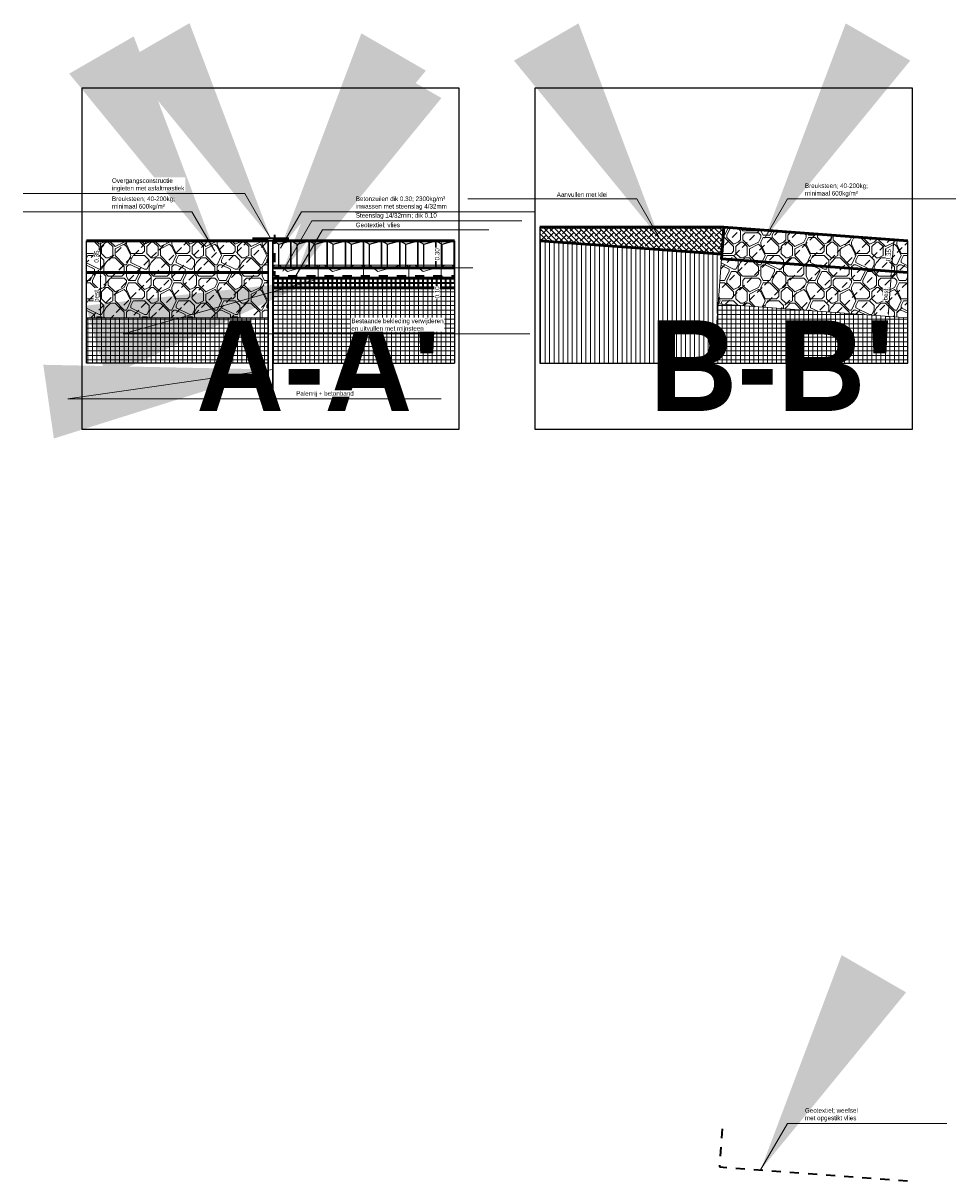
# Model space of a CAD drawing. Header units: metres. Extents: x -256 to 430, y -135 to 172.
# Tile 29 of 29: x 399 to 409, y 78 to 91. Entities that reach past the tile are written whole.
import ezdxf

# ---------------------------------------------------------------- set-up
doc = ezdxf.new("R2010")
doc.units = ezdxf.units.M
doc.header["$LTSCALE"] = 0.1
doc.linetypes.add('geotextiel', pattern=[0.2, -0.1, 0.1])
for name, color, linetype, lineweight in [('DP-BS-arcering_haringmanblokken', 25, 'Continuous', 0), ('DP-BS-arcering_klei', 253, 'Continuous', 0), ('DP-BS-arcering_kreukelberm', 253, 'Continuous', 0), ('DP-BS-arcering_mijnsteen', 253, 'Continuous', 0), ('DP-BS-profiel', 2, 'Continuous', 25), ('DP-NW-arcering_betonzuilen', 6, 'Continuous', 25), ('DP-NW-arcering_klei', 1, 'Continuous', 18), ('DP-NW-arcering_mijnsteen', 7, 'Continuous', 35), ('DP-NW-arcering_overlaging', 1, 'Continuous', 18), ('DP-NW-geotextiel-DETAIL', 150, 'geotextiel', 35), ('DP-NW-Opsluiting', 3, 'Continuous', 30), ('DP-NW-profiel', 4, 'Continuous', 50), ('DP-Uitvullaag', 1, 'Uitvullaag', 18), ('maatvoering-leadr', 7, 'Continuous', 30), ('maatvoering-lin', 7, 'Continuous', 30)]:
    doc.layers.add(name, color=color, linetype=linetype, lineweight=lineweight)
doc.layers.add('DP-NW-arcrand', color=142, linetype='Continuous', plot=False)
doc.layers.add('TO-Viewport', color=152, linetype='Continuous', plot=False)
doc.layers.add('DP-NW-asfaltmastiek', color=3, linetype='Continuous')
doc.styles.add('StagCAD', font='StagCAD.ttf')
doc.styles.add('WZE-vet', font='arialbd.ttf', dxfattribs={"width": 0.96})
doc.linetypes.add('Uitvullaag', pattern='A,0,-0.005,[191,UITVULLAAG.shx,S=0.007,R=0,X=0,Y=0],-0.5', length=0.505)
doc.dimstyles.new('GM-maatvoering', dxfattribs={"dimtxt": 2.5, "dimasz": 2.5, "dimexe": 1, "dimexo": 0, "dimgap": 1, "dimtad": 1, "dimrnd": 0.001, "dimzin": 1, "dimdsep": 46, "dimtxsty": 'StagCAD', "dimcen": 0.09, "dimclrd": 1, "dimclre": 1, "dimclrt": 7, "dimazin": 0, "dimtfac": 1, "dimtix": 1, "dimtmove": 0, "dimatfit": 3, "dimfxl": 1, "dimfxlon": 1, "dimtvp": 0.83, "dimtolj": 1, "dimtzin": 0, "dimlwd": 15, "dimlwe": 15, "dimarcsym": 0})
pattern_1 = [(90, (-200, 3e-14), (-0.05, -3e-17), []), (180, (-200, 3e-14), (4e-17, -0.05), [])]
pattern_2 = [(0, (-199.65, 0.025), (0.5, 0.5), [0.025, -0.025, 0.05, -0.4]), (0, (-199.85, 0.05), (0.5, 0.5), [0.125, -0.375]), (0, (-199.875, 0.075), (0.5, 0.5), [0.125, -0.375]), (0, (-199.65, 0.2), (0.5, 0.5), [0.025, -0.475]), (0, (-199.9, 0.25), (0.5, 0.5), [0.075, -0.425]), (0, (-199.9, 0.275), (0.5, 0.5), [0.075, -0.425]), (0, (-199.6, 0.3), (0.5, 0.5), [0.15, -0.35]), (0, (-199.625, 0.325), (0.5, 0.5), [0.15, -0.35]), (0, (-199.75, 0.375), (0.5, 0.5), [0.05, -0.45]), (0, (-199.725, 0.4), (0.5, 0.5), [0.025, -0.475]), (0, (-199.95, 0.45), (0.5, 0.5), [0.025, -0.025, 0.025, -0.425]), (90, (-199.95, 0.35), (-0.5, 0.5), [0.075, -0.425]), (90, (-199.925, 0.175), (-0.5, 0.5), [0.025, -0.05, 0.025, -0.05, 0.1, -0.25]), (90, (-199.875, 0.475), (-0.5, 0.5), [0.025, -0.475]), (90, (-199.8, 0.25), (-0.5, 0.5), [0.025, -0.475]), (90, (-199.775, 0.375), (-0.5, 0.5), [0.025, -0.475]), (90, (-199.725, 0.1), (-0.5, 0.5), [0.05, -0.45]), (90, (-199.7, 0.075), (-0.5, 0.5), [0.075, -0.425]), (90, (-199.675, 0.375), (-0.5, 0.5), [0.05, -0.025, 0.05, -0.375]), (90, (-199.65, 0.225), (-0.5, 0.5), [0.1, -0.4]), (90, (-199.625, 0.225), (-0.5, 0.5), [0.05, -0.45]), (90, (-199.575, 0.05), (-0.5, 0.5), [0.1, -0.4]), (90, (-199.55, 0.05), (-0.5, 0.5), [0.075, -0.425]), (45, (-199.75, 0.075), (0, 0.5), [0.03535533, -0.67175145]), (45, (-199.675, 0.2), (0, 0.5), [0.03535533, -0.67175145]), (45, (-199.625, 0.275), (0, 0.5), [0.03535533, -0.67175145]), (45, (-199.975, 0.325), (0, 0.5), [0.03535533, -0.67175145]), (45, (-199.925, 0.425), (0, 0.5), [0.03535533, -0.67175145]), (45, (-199.7, 0.15), (0, 0.5), [0.0707105, -0.6363963]), (45, (-199.65, 0.475), (0, 0.5), [0.0707105, -0.6363963]), (135, (-199.675, 3e-14), (-0.5, 0), [0.0707105, -0.6363963]), (135, (-199.65, 0.025), (-0.5, 0), [0.0707105, -0.6363963]), (135, (-199.575, 0.15), (-0.5, 0), [0.0707105, -0.6363963]), (135, (-199.65, 0.325), (-0.5, 0), [0.0707105, -0.6363963]), (135, (-199.625, 0.325), (-0.5, 0), [0.0707105, -0.6363963]), (135, (-199.725, 0.175), (-0.5, 0), [0.106066, -0.6010408]), (135, (-199.55, 0.15), (-0.5, 0), [0.106066, -0.6010408]), (135, (-199.725, 0.15), (-0.5, 0), [0.14142135, -0.56568543]), (135, (-199.95, 0.45), (-0.5, 0), [0.14142135, -0.56568543]), (135, (-199.95, 0.425), (-0.5, 0), [0.14142135, -0.56568543]), (135, (-199.925, 0.15), (-0.5, 0), [0.03535533, -0.67175145]), (135, (-199.925, 0.275), (-0.5, 0), [0.03535533, -0.67175145]), (26.56505, (-199.625, 0.025), (0.5, 2e-10), [0.0559017, -1.0621323]), (26.56505, (-199.725, 0.175), (0.5, 2e-10), [0.0559017, -1.0621323]), (26.56505, (-199.55, 0.125), (0.5, 2e-10), [0.1118034, -1.0062306]), (26.56505, (-199.55, 0.15), (0.5, 2e-10), [0.1118034, -1.0062306]), (63.43495, (-199.7, 0.4), (3e-11, 0.5), [0.0559, -0.559, 0.1118, -0.39133399]), (63.43495, (-199.95, 0.2), (3e-11, 0.5), [0.0559017, -1.0621323]), (63.43495, (-199.875, 3e-14), (3e-11, 0.5), [0.0559017, -1.0621323]), (63.43495, (-199.925, 0.2), (3e-11, 0.5), [0.0559017, -1.0621323]), (63.43495, (-199.675, 0.425), (3e-11, 0.5), [0.0559017, -1.0621323]), (63.43495, (-199.7, 0.4), (3e-11, 0.5), [0.0559017, -1.0621323]), (63.43495, (-199.8, 0.275), (3e-11, 0.5), [0.1118034, -1.0062306]), (63.43495, (-199.825, 0.275), (3e-11, 0.5), [0.1118034, -1.0062306]), (116.56505, (-199.9, 0.275), (-2e-10, 0.5), [0.0559017, -1.0621323]), (116.56505, (-199.875, 0.05), (-2e-10, 0.5), [0.1118034, -1.0062306]), (116.56505, (-199.875, 0.075), (-2e-10, 0.5), [0.1118034, -1.0062306]), (153.43495, (-199.775, 0.4), (-0.5, 3e-11), [0.1118034, -1.0062306]), (153.43495, (-199.725, 0.4), (-0.5, 3e-11), [0.1677051, -0.9503289]), (45, (-199.88951, 3e-14), (-0.110485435, 0.110485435), [0.078125, -0.0390625])]

# ---------------------------------------------------------------- blocks, each defined once
blk = doc.blocks.new('*D35')
at = {"layer": 'Defpoints', "color": 0, "transparency": 16777216}
for p in [(399.636, 87.865), (399.79, 87.865), (399.636, 87.365)]:
    blk.add_point(p, dxfattribs=at)
at = {"layer": 'maatvoering-lin', "color": 1, "lineweight": 15, "transparency": 16777216}
for p, q in [((399.77, 87.865), (399.81, 87.865)), ((399.79, 87.415), (399.79, 87.815)), ((399.77, 87.365), (399.81, 87.365))]:
    blk.add_line(p, q, dxfattribs=at)
at = {"layer": 'maatvoering-lin', "color": 1, "transparency": 16777216}
for points in [[(399.782, 87.815), (399.798, 87.815), (399.79, 87.865)], [(399.782, 87.415), (399.798, 87.415), (399.79, 87.365)]]:
    blk.add_solid(points, dxfattribs=at)
at = {"layer": 'maatvoering-lin', "color": 7, "transparency": 16777216, "insert": (399.745, 87.615), "char_height": 0.05, "attachment_point": 5, "rotation": 90, "style": 'StagCAD', "bg_fill": 3, "box_fill_scale": 1.1, "bg_fill_color": 256, "bg_fill_true_color": 13158600, "bg_fill_transparency": 0}
blk.add_mtext('\\A1;best.', dxfattribs=at)
blk = doc.blocks.new('*D36')
at = {"layer": 'Defpoints', "color": 0, "transparency": 16777216}
for p in [(399.636, 88.215), (399.79, 88.215), (399.636, 87.865)]:
    blk.add_point(p, dxfattribs=at)
at = {"layer": 'maatvoering-lin', "color": 1, "lineweight": 15, "transparency": 16777216}
for p, q in [((399.77, 88.215), (399.81, 88.215)), ((399.79, 87.915), (399.79, 88.165)), ((399.77, 87.865), (399.81, 87.865))]:
    blk.add_line(p, q, dxfattribs=at)
at = {"layer": 'maatvoering-lin', "color": 1, "transparency": 16777216}
for points in [[(399.782, 88.165), (399.798, 88.165), (399.79, 88.215)], [(399.782, 87.915), (399.798, 87.915), (399.79, 87.865)]]:
    blk.add_solid(points, dxfattribs=at)
at = {"layer": 'maatvoering-lin', "color": 7, "transparency": 16777216, "insert": (399.745, 88.04), "char_height": 0.05, "attachment_point": 5, "rotation": 90, "style": 'StagCAD', "bg_fill": 3, "box_fill_scale": 1.1, "bg_fill_color": 256, "bg_fill_true_color": 13158600, "bg_fill_transparency": 0}
blk.add_mtext('\\A1;0.35', dxfattribs=at)
blk = doc.blocks.new('*D37')
at = {"layer": 'Defpoints', "color": 0, "transparency": 16777216}
for p in [(403.55, 88.215), (403.696, 88.215), (403.696, 87.915)]:
    blk.add_point(p, dxfattribs=at)
at = {"layer": 'maatvoering-lin', "color": 1, "lineweight": 15, "transparency": 16777216}
for p, q in [((403.57, 88.215), (403.53, 88.215)), ((403.55, 87.965), (403.55, 88.165)), ((403.57, 87.915), (403.53, 87.915))]:
    blk.add_line(p, q, dxfattribs=at)
at = {"layer": 'maatvoering-lin', "color": 1, "transparency": 16777216}
for points in [[(403.542, 88.165), (403.558, 88.165), (403.55, 88.215)], [(403.542, 87.965), (403.558, 87.965), (403.55, 87.915)]]:
    blk.add_solid(points, dxfattribs=at)
at = {"layer": 'maatvoering-lin', "color": 7, "transparency": 16777216, "insert": (403.505, 88.065), "char_height": 0.05, "attachment_point": 5, "rotation": 90, "style": 'StagCAD', "bg_fill": 3, "box_fill_scale": 1.1, "bg_fill_color": 256, "bg_fill_true_color": 13158600, "bg_fill_transparency": 0}
blk.add_mtext('\\A1;0.30', dxfattribs=at)
blk = doc.blocks.new('*D38')
at = {"layer": 'Defpoints', "color": 0, "transparency": 16777216}
for p in [(403.696, 87.915), (403.55, 87.815), (403.696, 87.815)]:
    blk.add_point(p, dxfattribs=at)
at = {"layer": 'maatvoering-lin', "color": 1, "lineweight": 15, "transparency": 16777216}
for p, q in [((403.55, 87.965), (403.55, 88.015)), ((403.57, 87.915), (403.53, 87.915)), ((403.55, 87.915), (403.55, 87.815)), ((403.57, 87.815), (403.53, 87.815)), ((403.55, 87.765), (403.55, 87.575))]:
    blk.add_line(p, q, dxfattribs=at)
at = {"layer": 'maatvoering-lin', "color": 1, "transparency": 16777216}
for points in [[(403.542, 87.965), (403.558, 87.965), (403.55, 87.915)], [(403.542, 87.765), (403.558, 87.765), (403.55, 87.815)]]:
    blk.add_solid(points, dxfattribs=at)
at = {"layer": 'maatvoering-lin', "color": 7, "transparency": 16777216, "insert": (403.505, 87.645), "char_height": 0.05, "attachment_point": 5, "rotation": 90, "style": 'StagCAD', "bg_fill": 3, "box_fill_scale": 1.1, "bg_fill_color": 256, "bg_fill_true_color": 13158600, "bg_fill_transparency": 0}
blk.add_mtext('\\A1;0.10', dxfattribs=at)
blk = doc.blocks.new('BTZL-30-20')
blk.add_line((0.067, 0), (0.067, 0.262))
blk.add_lwpolyline([(0, 0), (0.2, 0), (0.2, 0.3), (0, 0.3), (0, 0)], close=True)
blk.add_lwpolyline([(0, 0.3), (0.067, 0.262), (0.2, 0.3)])
blk = doc.blocks.new('HB-20-50')
blk.add_lwpolyline([(0, 0), (0.5, 0), (0.5, 0.18), (0.48, 0.2), (0.02, 0.2), (0, 0.18)], close=True)
blk.add_lwpolyline([(0.07, 0.2), (0.16, 0.13), (0.41, 0.2)])
blk = doc.blocks.new('*D99')
at = {"layer": 'Defpoints', "color": 0, "transparency": 16777216}
for p in [(408.543, 88.226), (408.543, 88.226), (408.491, 87.881)]:
    blk.add_point(p, dxfattribs=at)
at = {"layer": 'maatvoering-lin', "color": 1, "lineweight": 15, "transparency": 16777216}
for p, q in [((408.521, 87.929), (408.539, 88.176)), ((408.543, 88.226), (408.523, 88.227)), ((408.497, 87.88), (408.537, 87.877))]:
    blk.add_line(p, q, dxfattribs=at)
at = {"layer": 'maatvoering-lin', "color": 1, "transparency": 16777216}
for points in [[(408.531, 88.177), (408.547, 88.176), (408.543, 88.226)], [(408.512, 87.929), (408.529, 87.928), (408.517, 87.879)]]:
    blk.add_solid(points, dxfattribs=at)
at = {"layer": 'maatvoering-lin', "color": 7, "transparency": 16777216, "insert": (408.485, 88.056), "char_height": 0.05, "attachment_point": 5, "rotation": 85.774, "style": 'StagCAD', "bg_fill": 3, "box_fill_scale": 1.1, "bg_fill_color": 256, "bg_fill_true_color": 13158600, "bg_fill_transparency": 0}
blk.add_mtext('\\A1;0.35', dxfattribs=at)
blk = doc.blocks.new('*D100')
at = {"layer": 'Defpoints', "color": 0, "transparency": 16777216}
for p in [(408.517, 87.878), (408.517, 87.878), (408.454, 87.381)]:
    blk.add_point(p, dxfattribs=at)
at = {"layer": 'maatvoering-lin', "color": 1, "lineweight": 15, "transparency": 16777216}
for p, q in [((408.517, 87.878), (408.497, 87.879)), ((408.484, 87.429), (408.513, 87.828)), ((408.46, 87.381), (408.5, 87.378))]:
    blk.add_line(p, q, dxfattribs=at)
at = {"layer": 'maatvoering-lin', "color": 1, "transparency": 16777216}
for points in [[(408.505, 87.829), (408.522, 87.827), (408.517, 87.878)], [(408.475, 87.43), (408.492, 87.428), (408.48, 87.379)]]:
    blk.add_solid(points, dxfattribs=at)
at = {"layer": 'maatvoering-lin', "color": 7, "transparency": 16777216, "insert": (408.454, 87.632), "char_height": 0.05, "attachment_point": 5, "rotation": 85.774, "style": 'StagCAD', "bg_fill": 3, "box_fill_scale": 1.1, "bg_fill_color": 256, "bg_fill_true_color": 13158600, "bg_fill_transparency": 0}
blk.add_mtext('\\A1;best.', dxfattribs=at)

msp = doc.modelspace()

# ---------------------------------------------------------------- hatches: boundary and pattern name
at = {"layer": 'DP-BS-arcering_klei', "lineweight": 0}
h = msp.add_hatch(dxfattribs=at)
h.set_pattern_fill('_U', color=251, scale=0.05, angle=90, pattern_type=0)
h.set_pattern_definition([(90, (-636.154296, 15.470054), (-0.05, 0), [])])
h.paths.add_polyline_path([(406.6441, 88.0662), (404.6363, 88.2154), (404.6363, 86.8646), (406.5554, 86.8646)])
at = {"layer": 'DP-BS-arcering_kreukelberm'}
h = msp.add_hatch(dxfattribs=at)
h.set_pattern_fill('NATUURST', color=256, scale=0.05, pattern_type=2)
h.set_pattern_definition(pattern_2)
h.paths.add_polyline_path([(406.6405, 88.0164), (408.6963, 87.8646), (408.6963, 87.3631), (406.6036, 87.5177)])
h = msp.add_hatch(dxfattribs=at)
h.set_pattern_fill('NATUURST', color=256, scale=0.05, pattern_type=2)
h.set_pattern_definition(pattern_2)
h.paths.add_polyline_path([(401.6413, 87.9146), (399.6363, 87.9146), (399.6363, 87.3646), (401.6413, 87.3646)])
at = {"layer": 'DP-BS-arcering_mijnsteen', "lineweight": 0}
h = msp.add_hatch(dxfattribs=at)
h.set_pattern_fill('_U', color=251, scale=0.05, angle=90, double=1, pattern_type=0)
h.set_pattern_definition(pattern_1)
h.paths.add_polyline_path([(403.6963, 87.6946), (401.6913, 87.6946), (401.6913, 86.8646), (403.6963, 86.8646)])
h = msp.add_hatch(dxfattribs=at)
h.set_pattern_fill('_U', color=251, scale=0.05, angle=90, double=1, pattern_type=0)
h.set_pattern_definition(pattern_1)
h.paths.add_polyline_path([(408.6963, 86.8646), (406.5554, 86.8646), (406.6036, 87.5177), (408.6963, 87.3631)])
h = msp.add_hatch(dxfattribs=at)
h.set_pattern_fill('_U', color=251, scale=0.05, angle=90, double=1, pattern_type=0)
h.set_pattern_definition(pattern_1)
h.paths.add_polyline_path([(399.6363, 86.8646), (401.6413, 86.8646), (401.6413, 87.3646), (399.6363, 87.3646)])
at = {"layer": 'DP-NW-arcering_klei', "linetype": 'Continuous'}
h = msp.add_hatch(dxfattribs=at)
h.set_pattern_fill('KLEI_AANVULLEN', color=256, scale=0.0125, angle=90, pattern_type=2)
h.set_pattern_definition([(135, (0, 0), (-0.0276213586, -0.0276213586), []), (225, (0, 0), (-0.0276213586, -0.082864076), [0.09765625, -0.05859375])])
h.paths.add_polyline_path([(406.6663, 88.3654), (404.6363, 88.3654), (404.6363, 88.2154), (406.6441, 88.0662)])
at = {"layer": 'DP-NW-arcering_mijnsteen'}
h = msp.add_hatch(dxfattribs=at)
h.set_pattern_fill('_U', color=256, scale=0.05, angle=90, double=1, pattern_type=0)
h.set_pattern_definition([(90, (0, 0), (-0.05, -3e-17), []), (180, (0, 0), (4e-17, -0.05), [])])
h.paths.add_polyline_path([(403.6963, 87.8146), (401.6913, 87.8146), (401.6913, 87.6946), (403.6963, 87.6946)])
at = {"layer": 'DP-NW-arcering_overlaging'}
h = msp.add_hatch(dxfattribs=at)
h.set_pattern_fill('NATUURST', color=256, scale=0.05, pattern_type=2)
h.set_pattern_definition(pattern_2)
h.paths.add_polyline_path([(406.6663, 88.3654), (408.6963, 88.2146), (408.6963, 87.8646), (406.6405, 88.0164)])
h = msp.add_hatch(dxfattribs=at)
h.set_pattern_fill('NATUURST', color=256, scale=0.05, pattern_type=2)
h.set_pattern_definition(pattern_2)
h.paths.add_polyline_path([(401.6413, 88.2146), (399.6363, 88.2146), (399.6363, 87.8646), (401.6413, 87.8646)])

# ---------------------------------------------------------------- linework, layer by layer
at = {"layer": 'DP-BS-arcering_klei', "color": 251, "lineweight": 0}
msp.add_line((406.6405, 88.0164), (406.5554, 86.8646), dxfattribs=at)
for points in [[(406.6036, 87.5177), (408.6963, 87.3631)], [(401.6413, 87.3646), (399.6363, 87.3646)]]:
    msp.add_lwpolyline(points, dxfattribs=at)
at = {"layer": 'DP-BS-profiel', "color": 1, "lineweight": 0}
for points in [[(401.6913, 87.9446), (403.6963, 87.9446)], [(401.6913, 87.7446), (403.6963, 87.7446)]]:
    msp.add_lwpolyline(points, dxfattribs=at)
at = {"layer": 'DP-NW-arcrand'}
msp.add_line((401.6913, 86.8646), (403.6963, 86.8646), dxfattribs=at)
for points in [[(404.6363, 88.3654), (404.6363, 86.8646), (408.6963, 86.8646), (408.6963, 88.2146)], [(401.6413, 86.8646), (399.6363, 86.8646), (399.6363, 88.2146)], [(403.6963, 88.2146), (403.6963, 86.8646)], [(401.6913, 87.8146), (403.6963, 87.8146)]]:
    msp.add_lwpolyline(points, dxfattribs=at)
at = {"layer": 'DP-NW-asfaltmastiek', "color": 3, "lineweight": 35}
msp.add_lwpolyline([(401.4663, 88.2446), (401.8663, 88.2446)], dxfattribs=at)
at = {"layer": 'DP-NW-geotextiel-DETAIL', "ltscale": 2, "flags": 128}
for points in [[(401.7113, 88.2796), (401.7113, 87.8296), (403.6963, 87.8296)], [(406.65, 78.4167), (406.619, 77.9979), (408.6948, 77.8446)]]:
    msp.add_lwpolyline(points, dxfattribs=at)
at = {"layer": 'DP-NW-Opsluiting'}
msp.add_lwpolyline([(401.6913, 86.5686), (401.6413, 86.5686), (401.6413, 88.2146), (401.6913, 88.2146), (401.6913, 86.5686)], dxfattribs=at)
msp.add_lwpolyline([(401.6413, 86.5686), (401.6913, 86.5686), (401.6713, 86.4146), (401.6613, 86.4146)], close=True, dxfattribs=at)
at = {"layer": 'DP-NW-profiel'}
for points in [[(406.6663, 88.3654), (404.6363, 88.3654)], [(406.6663, 88.3654), (406.6405, 88.0164), (408.6963, 87.8646)], [(406.6663, 88.3654), (408.6963, 88.2146)], [(401.6413, 88.2146), (399.6363, 88.2146)], [(401.6913, 88.2146), (403.6963, 88.2146)], [(404.6363, 88.2154), (406.6441, 88.0662)], [(401.6413, 87.8646), (399.6363, 87.8646)], [(401.6913, 87.9146), (403.6963, 87.9146)], [(401.6913, 87.6946), (403.6963, 87.6946)]]:
    msp.add_lwpolyline(points, dxfattribs=at)
at = {"layer": 'DP-Uitvullaag', "ltscale": 4, "flags": 128}
msp.add_lwpolyline([(401.6913, 87.9146), (403.8963, 87.9146)], dxfattribs=at)
at = {"layer": 'TO-Viewport'}
for points in [[(399.5838, 86.1368), (403.7487, 86.1368), (403.7487, 89.899), (399.5838, 89.899), (399.5838, 86.1368)], [(404.5838, 86.1368), (408.7487, 86.1368), (408.7487, 89.899), (404.5838, 89.899), (404.5838, 86.1368)]]:
    msp.add_lwpolyline(points, dxfattribs=at)

# ---------------------------------------------------------------- block references
at = {"layer": 'DP-BS-arcering_haringmanblokken', "color": 251, "lineweight": 0}
for p in [(401.6913, 87.7446), (402.1913, 87.7446), (402.6913, 87.7446), (403.1913, 87.7446)]:
    msp.add_blockref('HB-20-50', p, dxfattribs=at)
at = {"layer": 'DP-NW-arcering_betonzuilen'}
for p in [(401.6913, 87.9146), (401.8913, 87.9146), (402.0913, 87.9146), (402.2913, 87.9146), (402.4913, 87.9146), (402.6913, 87.9146), (402.8913, 87.9146), (403.0913, 87.9146), (403.2913, 87.9146), (403.4913, 87.9146)]:
    msp.add_blockref('BTZL-30-20', p, dxfattribs=at)

# ---------------------------------------------------------------- texts
at = {"layer": 'maatvoering-leadr', "color": 7, "insert": (407.5626, 78.4984), "char_height": 0.05, "attachment_point": 7, "style": 'StagCAD', "bg_fill": 3, "box_fill_scale": 1.2, "bg_fill_color": 256, "bg_fill_transparency": 0}
msp.add_mtext('\\A1;Geotextiel; weefsel\\Pmet opgestikt vlies', dxfattribs=at)
at = {"layer": 'TO-Viewport', "char_height": 1, "attachment_point": 9, "style": 'WZE-vet'}
for s, insert in [("\\A1;A-A'", (403.5487, 86.3368)), ("\\A1;B-B'", (408.5487, 86.3368))]:
    msp.add_mtext(s, dxfattribs=dict(at, insert=insert))

# ---------------------------------------------------------------- leaders
at = {"layer": 'maatvoering-leadr', "annotation_type": 0, "has_hookline": 1, "hookline_direction": 0, "text_width": 0.62}
msp.add_leader([(401.6913, 86.7949), (399.4286, 86.4703), (401.9286, 86.4703)], dimstyle='GM-maatvoering', override={"dimscale": 0, "dimgap": 1, "dimtad": 1}, dxfattribs=at)

# ---------------------------------------------------------------- next in the draw order: texts
at = {"layer": 'maatvoering-leadr', "color": 7, "char_height": 0.05, "attachment_point": 7, "style": 'StagCAD', "bg_fill": 3, "box_fill_scale": 1.2, "bg_fill_color": 256, "bg_fill_transparency": 0}
for s, insert in [('\\A1;Aanvullen met klei', (404.8239, 88.6984)), ('\\A1;Breuksteen; 40-200kg;\\Pminimaal 600kg/m²', (407.5626, 88.6984)), ('\\A1;Breuksteen; 40-200kg;\\Pminimaal 600kg/m²', (399.9163, 88.5548)), ('Geotextiel; vlies', (402.6063, 88.3548)), ('\\A1;Palenrij + betonband', (401.9486, 86.4903))]:
    msp.add_mtext(s, dxfattribs=dict(at, insert=insert))

# ---------------------------------------------------------------- next in the draw order: dimensions: what is measured, and where the dimension line sits
at = {"layer": 'maatvoering-lin'}
dim = msp.add_linear_dim(base=(408.5427, 88.226), p1=(408.4914, 87.8807), p2=(408.5427, 88.226), angle=85.774, dimstyle='GM-maatvoering', override={"dimtfill": 1, "dimtfillclr": 256}, dxfattribs=at)
dim.commit()
dim.dimension.update_dxf_attribs({"geometry": '*D99', "text_midpoint": (408.485, 88.0557)})
dim = msp.add_linear_dim(base=(399.7898, 87.8646), p1=(399.6363, 87.3646), p2=(399.6363, 87.8646), angle=90, text='best.', dimstyle='GM-maatvoering', override={"dimtfill": 1}, dxfattribs=at)
dim.commit()
dim.dimension.update_dxf_attribs({"geometry": '*D35', "text_midpoint": (399.7448, 87.6146)})

# ---------------------------------------------------------------- next in the draw order: leaders
at = {"layer": 'maatvoering-leadr', "annotation_type": 0, "has_hookline": 1, "hookline_direction": 0, "text_width": 0.585}
msp.add_leader([(407.0734, 77.9643), (407.3702, 78.4784), (407.5426, 78.4784)], dimstyle='GM-maatvoering', override={"dimscale": 0, "dimgap": 1, "dimtad": 1}, dxfattribs=at)

# ---------------------------------------------------------------- next in the draw order: texts
at = {"layer": 'maatvoering-leadr', "color": 7, "insert": (402.6063, 88.4548), "char_height": 0.05, "attachment_point": 7, "style": 'StagCAD', "bg_fill": 3, "box_fill_scale": 1.2, "bg_fill_color": 256, "bg_fill_transparency": 0}
msp.add_mtext('Steenslag 14/32mm; dik 0.10', dxfattribs=at)

# ---------------------------------------------------------------- next in the draw order: dimensions: what is measured, and where the dimension line sits
at = {"layer": 'maatvoering-lin'}
dim = msp.add_linear_dim(base=(399.7898, 88.2146), p1=(399.6363, 87.8646), p2=(399.6363, 88.2146), angle=90, dimstyle='GM-maatvoering', override={"dimtfill": 1, "dimtfillclr": 256}, dxfattribs=at)
dim.commit()
dim.dimension.update_dxf_attribs({"geometry": '*D36', "text_midpoint": (399.7448, 88.0396)})
dim = msp.add_linear_dim(base=(408.517, 87.8778), p1=(408.4545, 87.381), p2=(408.517, 87.8778), angle=85.774, text='best.', dimstyle='GM-maatvoering', override={"dimtfill": 1, "dimtfillclr": 256}, dxfattribs=at)
dim.commit()
dim.dimension.update_dxf_attribs({"geometry": '*D100', "text_midpoint": (408.4537, 87.6318)})

# ---------------------------------------------------------------- next in the draw order: leaders
at = {"layer": 'maatvoering-leadr', "annotation_type": 0, "has_hookline": 1}
for points, hookline_direction, text_width in [([(405.9582, 88.2421), (405.7063, 88.6784), (405.4039, 88.6784)], 1, 0.56), ([(407.1183, 88.2421), (407.3702, 88.6784), (407.5426, 88.6784)], 0, 0.685)]:
    msp.add_leader(points, dimstyle='GM-maatvoering', override={"dimscale": 0, "dimgap": 1, "dimtad": 1}, dxfattribs=dict(at, hookline_direction=hookline_direction, text_width=text_width))

# ---------------------------------------------------------------- next in the draw order: texts
at = {"layer": 'maatvoering-leadr', "color": 7, "insert": (402.6063, 88.5548), "char_height": 0.05, "attachment_point": 7, "style": 'StagCAD', "bg_fill": 3, "box_fill_scale": 1.2, "bg_fill_color": 256, "bg_fill_transparency": 0}
msp.add_mtext('\\A1;Betonzuilen dik 0.30; 2300kg/m³\\Pinwassen met steenslag 4/32mm', dxfattribs=at)

# ---------------------------------------------------------------- next in the draw order: leaders
at = {"layer": 'maatvoering-leadr', "annotation_type": 0, "has_hookline": 1, "hookline_direction": 1, "text_width": 0.685}
msp.add_leader([(401.0506, 88.0985), (400.7987, 88.5348), (400.6213, 88.5348)], dimstyle='GM-maatvoering', override={"dimscale": 0, "dimgap": 1, "dimtad": 1}, dxfattribs=at)

# ---------------------------------------------------------------- next in the draw order: texts
at = {"layer": 'maatvoering-leadr', "color": 7, "insert": (399.9163, 88.7548), "char_height": 0.05, "attachment_point": 7, "style": 'StagCAD', "bg_fill": 3, "box_fill_scale": 1.2, "bg_fill_color": 256, "bg_fill_transparency": 0}
msp.add_mtext('\\A1;Overgangsconstructie\\Pingieten met asfaltmastiek', dxfattribs=at)

# ---------------------------------------------------------------- next in the draw order: leaders
at = {"layer": 'maatvoering-leadr', "annotation_type": 0, "has_hookline": 1, "hookline_direction": 0}
for points, text_width in [([(401.7744, 88.1318), (402.007, 88.5348), (402.5863, 88.5348)], 0.99), ([(401.8011, 87.8781), (402.1225, 88.4348), (402.5863, 88.4348)], 0.8525), ([(401.9463, 87.8296), (402.2379, 88.3348), (402.5863, 88.3348)], 0.4875)]:
    msp.add_leader(points, dimstyle='GM-maatvoering', override={"dimscale": 0, "dimgap": 1, "dimtad": 1}, dxfattribs=dict(at, text_width=text_width))

# ---------------------------------------------------------------- next in the draw order: dimensions: what is measured, and where the dimension line sits
at = {"layer": 'maatvoering-lin'}
dim = msp.add_linear_dim(base=(403.5498, 88.2146), p1=(403.6963, 87.9146), p2=(403.6963, 88.2146), angle=90, dimstyle='GM-maatvoering', override={"dimtfill": 1, "dimtfillclr": 8}, dxfattribs=at)
dim.commit()
dim.dimension.update_dxf_attribs({"geometry": '*D37', "text_midpoint": (403.5048, 88.0646)})

# ---------------------------------------------------------------- next in the draw order: leaders
at = {"layer": 'maatvoering-leadr', "annotation_type": 0, "has_hookline": 1, "hookline_direction": 1, "text_width": 0.81}
msp.add_leader([(401.6663, 88.2446), (401.3832, 88.7348), (400.7463, 88.7348)], dimstyle='GM-maatvoering', override={"dimscale": 0, "dimgap": 1, "dimtad": 1}, dxfattribs=at)

# ---------------------------------------------------------------- next in the draw order: dimensions: what is measured, and where the dimension line sits
at = {"layer": 'maatvoering-lin'}
dim = msp.add_linear_dim(base=(403.5498, 87.8146), p1=(403.6963, 87.9146), p2=(403.6963, 87.8146), angle=90, dimstyle='GM-maatvoering', override={"dimtfill": 1}, dxfattribs=at)
dim.commit()
dim.dimension.update_dxf_attribs({"geometry": '*D38', "text_midpoint": (403.5498, 87.6446), "dimtype": 160})

# ---------------------------------------------------------------- next in the draw order: leaders
at = {"layer": 'maatvoering-leadr', "annotation_type": 0, "has_hookline": 1, "hookline_direction": 0, "text_width": 0.99}
msp.add_leader([(402.1465, 87.7791), (400.0383, 87.187), (402.5383, 87.187)], dimstyle='GM-maatvoering', override={"dimscale": 0, "dimgap": 1, "dimtad": 1}, dxfattribs=at)

# ---------------------------------------------------------------- next in the draw order: texts
at = {"layer": 'maatvoering-leadr', "color": 7, "insert": (402.5583, 87.207), "char_height": 0.05, "attachment_point": 7, "style": 'StagCAD', "bg_fill": 3, "box_fill_scale": 1.2, "bg_fill_color": 256, "bg_fill_transparency": 0}
msp.add_mtext('Bestaande bekleding verwijderen\\Pen uitvullen met mijnsteen', dxfattribs=at)

doc.saveas('drawing.dxf')
